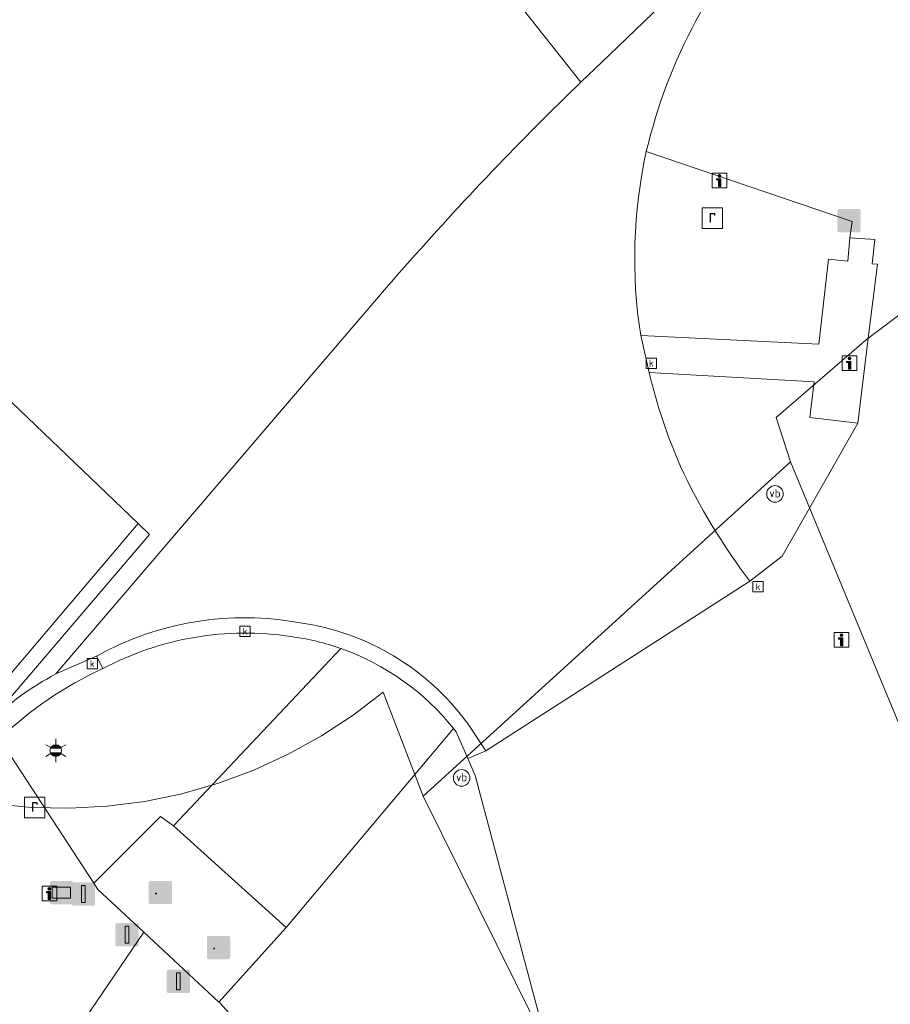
# Model space of a CAD drawing. Header units: metres. Extents: x 163543 to 168130, y 402678 to 405437.
# Tile 9 of 256: x 164142 to 164165, y 402999 to 403026. Entities that reach past the tile are written whole.
import ezdxf
from ezdxf.enums import TextEntityAlignment as Align

# ---------------------------------------------------------------- set-up
doc = ezdxf.new("R2010")
doc.units = ezdxf.units.M
doc.layers.get('0').update_dxf_attribs({"lineweight": 25})
for name, color, linetype, lineweight in [('X-CA190022.004-UO-BGT_Ondergrond$0$GE_214_Wegmarkering_Lijn_GEM', 253, 'Continuous', 9), ('X-CA190022.004-UO-BGT_Ondergrond$0$GE_314_WGDRijbaanLokaleweg_Vlak_GEM', 253, 'Continuous', 9), ('X-CA190022.004-UO-BGT_Ondergrond$0$GE_317_WGDVoetpad_Vlak_GEM', 253, 'Continuous', 9), ('X-CA190022.004-UO-BGT_Ondergrond$0$GE_322_WGDInrit_Vlak_GEM', 253, 'Continuous', 9), ('X-CA190022.004-UO-BGT_Ondergrond$0$GE_363_OWGBerm_openverharding_Vlak_GEM', 253, 'Continuous', 9), ('X-CA190022.004-UO-BGT_Ondergrond$0$GE_364_OWGBerm_halfverhard_Vlak_GEM', 253, 'Continuous', 9), ('X-CA190022.004-UO-BGT_Ondergrond$0$GE_367_OWGBerm_groenvoorziening_grasenk_GEM', 253, 'Continuous', 9), ('X-CA190022.004-UO-BGT_Ondergrond$0$GE_401_OTDErf_Vlak_GEM', 253, 'Continuous', 9), ('X-CA190022.004-UO-BGT_Ondergrond$0$GE_413_OTDOpenverharding_tegels_Vlak_GEM', 253, 'Continuous', 9), ('X-CA190022.004-UO-BGT_Ondergrond$0$GE_4622_GBKN_Paal_steen_Punt_GEM', 253, 'Continuous', 9), ('X-CA190022.004-UO-BGT_Ondergrond$0$GE_811_BRDInformatiebord_Punt_GEM', 253, 'Continuous', 9), ('X-CA190022.004-UO-BGT_Ondergrond$0$GE_812_BRDPlaatsnaambord_Punt_GEM', 253, 'Continuous', 9), ('X-CA190022.004-UO-BGT_Ondergrond$0$GE_814_BRDVerkeersbord_Punt_GEM', 253, 'Continuous', 9), ('X-CA190022.004-UO-BGT_Ondergrond$0$GE_836_KSTOpenbareVerlichtingskast_Punt_GEM', 253, 'Continuous', 9), ('X-CA190022.004-UO-BGT_Ondergrond$0$GE_837_KSTVerkeersregelinstallatiekast_Punt_GEM', 253, 'Continuous', 9), ('X-CA190022.004-UO-BGT_Ondergrond$0$GE_861_PALLichtmast_Punt_GEM', 253, 'Continuous', 9), ('X-CA190022.004-UO-BGT_Ondergrond$0$GE_869_PalAfsluitpaal_Punt_GEM', 253, 'Continuous', 9), ('X-CA190022.004-UO-BGT_Ondergrond$0$GE_885_PutInspectieofRioolput_Punt_GEM', 253, 'Continuous', 9), ('X-CA190022.004-UO-BGT_Ondergrond$0$GE_886_PutKolk_Punt_GEM', 253, 'Continuous', 9), ('X-CA190022.004-UO-BGT_Ondergrond$0$GE_891_SNSCamera_Punt_GEM', 253, 'Continuous', 9), ('X-CA190022.004-UO-BGT_Ondergrond$0$N-WE-IE-MEUBILAIR_WEGMEUBILAIR_VERKEERSBORD-S', 253, 'Continuous', 9), ('X-CA190022.004-UO-BGT_Ondergrond$0$N-WE-RI-PUT_INSPECTIE-S', 253, 'Continuous', 9), ('X-CA190022.004-UO-KAD_Percelen$0$B-WE-KG-GRENS_PERCEEL-GV', 150, 'Continuous', 9)]:
    doc.layers.add(name, color=color, linetype=linetype, lineweight=lineweight)
doc.styles.add('X-CA190022.004-UO-BGT_Ondergrond$0$NLCS-ISO', font='NLCS-ISO.ttf')

# ---------------------------------------------------------------- blocks, each defined once
blk = doc.blocks.new('*U7')
at = {"layer": 'X-CA190022.004-UO-BGT_Ondergrond$0$GE_4622_GBKN_Paal_steen_Punt_GEM'}
h = blk.add_hatch(color=222, dxfattribs=at)
edge = h.paths.add_edge_path()
edge.add_spline(control_points=[(-15.9, -13.6), (-15.9, -15.4), (-13.6, -15.9)], knot_values=[0, 0, 0, 1, 1, 1], degree=2, periodic=0)
edge.add_line((-13.6, -15.9), (13.6, -15.9))
edge.add_spline(control_points=[(13.6, -15.9), (15.4, -15.9), (15.9, -13.6)], knot_values=[0, 0, 0, 1, 1, 1], degree=2, periodic=0)
edge.add_line((15.9, -13.6), (15.9, 13.6))
edge.add_spline(control_points=[(15.9, 13.6), (15.9, 15.4), (13.6, 15.9)], knot_values=[0, 0, 0, 1, 1, 1], degree=2, periodic=0)
edge.add_line((13.6, 15.9), (-13.6, 15.9))
edge.add_spline(control_points=[(-13.6, 15.9), (-15.5, 15.9), (-15.9, 13.6)], knot_values=[0, 0, 0, 1, 1, 1], degree=2, periodic=0)
edge.add_line((-15.9, 13.6), (-15.9, -13.6))
at = {"layer": 'X-CA190022.004-UO-BGT_Ondergrond$0$GE_4622_GBKN_Paal_steen_Punt_GEM', "color": 222}
blk.add_3dface([(2.5, 11.6), (2.5, -11.6), (-2.5, -11.6), (-2.5, 11.6)], dxfattribs=at)
blk = doc.blocks.new('X-CA190022.004-UO-BGT_Ondergrond$0$IMGEOPaalSteen')
at = {"layer": 'X-CA190022.004-UO-BGT_Ondergrond$0$GE_4622_GBKN_Paal_steen_Punt_GEM'}
blk.add_hatch(color=222, dxfattribs=at).paths.add_polyline_path([(2.5, 11.6), (2.5, -11.6), (-2.5, -11.6), (-2.5, 11.6)])
at = {"layer": 'X-CA190022.004-UO-BGT_Ondergrond$0$GE_4622_GBKN_Paal_steen_Punt_GEM', "color": 222}
blk.add_blockref('*U7', (0, 0), dxfattribs=at)
blk = doc.blocks.new('X-CA190022.004-UO-BGT_Ondergrond$0$IMGEOAfsluitpaal')
at = {"layer": 'X-CA190022.004-UO-BGT_Ondergrond$0$GE_4622_GBKN_Paal_steen_Punt_GEM', "color": 0, "linetype": 'Continuous', "lineweight": 0}
blk.add_blockref('X-CA190022.004-UO-BGT_Ondergrond$0$IMGEOPaalSteen', (0, 0), dxfattribs=at)
blk = doc.blocks.new('*U14')
at = {"layer": 'X-CA190022.004-UO-BGT_Ondergrond$0$GE_836_KSTOpenbareVerlichtingskast_Punt_GEM'}
h = blk.add_hatch(color=40, dxfattribs=at)
edge = h.paths.add_edge_path()
edge.add_spline(control_points=[(-15.8, -13), (-15.8, -15.8), (-13, -15.8)], knot_values=[0, 0, 0, 1, 1, 1], degree=2, periodic=0)
edge.add_line((-13, -15.8), (13, -15.8))
edge.add_spline(control_points=[(13, -15.8), (15.8, -15.8), (15.8, -13)], knot_values=[0, 0, 0, 1, 1, 1], degree=2, periodic=0)
edge.add_line((15.8, -13), (15.8, 13))
edge.add_spline(control_points=[(15.8, 13), (15.8, 15.8), (13.2, 15.8)], knot_values=[0, 0, 0, 1, 1, 1], degree=2, periodic=0)
edge.add_line((13.2, 15.8), (-13, 15.8))
edge.add_spline(control_points=[(-13, 15.8), (-15.8, 15.8), (-15.8, 13)], knot_values=[0, 0, 0, 1, 1, 1], degree=2, periodic=0)
edge.add_line((-15.8, 13), (-15.8, -13))
blk = doc.blocks.new('X-CA190022.004-UO-BGT_Ondergrond$0$IMGEOOpenbareverlichtingskast')
at = {"layer": 'X-CA190022.004-UO-BGT_Ondergrond$0$GE_836_KSTOpenbareVerlichtingskast_Punt_GEM'}
h = blk.add_hatch(color=0, dxfattribs=at)
edge = h.paths.add_edge_path()
edge.add_spline(control_points=[(8.9, -11.9), (9.1, -11.9), (9.1, -11.7)], knot_values=[0, 0, 0, 1, 1, 1], degree=2, periodic=0)
edge.add_line((9.1, -11.7), (9.1, 3.6))
edge.add_line((9.1, 3.6), (-9.1, 3.6))
edge.add_line((-9.1, 3.6), (-9.1, -11.7))
edge.add_spline(control_points=[(-9.1, -11.7), (-9, -11.9), (-8.9, -11.9)], knot_values=[0, 0, 0, 1, 1, 1], degree=2, periodic=0)
edge.add_line((-8.9, -11.9), (8.9, -11.9))
edge = h.paths.add_edge_path()
edge.add_line((8.9, 9.2), (-8.9, 9.2))
edge.add_spline(control_points=[(-8.9, 9.2), (-9.1, 9.1), (-9.1, 9)], knot_values=[0, 0, 0, 1, 1, 1], degree=2, periodic=0)
edge.add_line((-9.1, 9), (-9.1, 6.6))
edge.add_spline(control_points=[(-9.1, 6.6), (-9, 6.4), (-8.9, 6.4)], knot_values=[0, 0, 0, 1, 1, 1], degree=2, periodic=0)
edge.add_line((-8.9, 6.4), (8.9, 6.4))
edge.add_spline(control_points=[(8.9, 6.4), (9.1, 6.4), (9.1, 6.6)], knot_values=[0, 0, 0, 1, 1, 1], degree=2, periodic=0)
edge.add_line((9.1, 6.6), (9.1, 9))
edge.add_spline(control_points=[(9.1, 9), (9.1, 9.2), (8.9, 9.2)], knot_values=[0, 0, 0, 1, 1, 1], degree=2, periodic=0)
h = blk.add_hatch(color=0, dxfattribs=at)
edge = h.paths.add_edge_path(flags=0)
edge.add_spline(control_points=[(-7.3, -1.4), (-7.3, -2.4), (-6.1, -2.6)], knot_values=[0, 0, 0, 1, 1, 1], degree=2, periodic=0)
edge.add_spline(control_points=[(-6.1, -2.6), (-4.8, -2.4), (-4.8, -1.5), (-4.8, -0.1), (-6.1, -0.1)], knot_values=[0, 0, 0, 0.5, 0.5, 1, 1, 1], degree=2, periodic=0)
edge.add_spline(control_points=[(-6.1, -0.1), (-7.1, -0.1), (-7.3, -1.3)], knot_values=[0, 0, 0, 1, 1, 1], degree=2, periodic=0)
edge.add_line((-7.3, -1.3), (-7.3, -1.4))
at = {"layer": 'X-CA190022.004-UO-BGT_Ondergrond$0$GE_836_KSTOpenbareVerlichtingskast_Punt_GEM', "color": 0}
blk.add_blockref('*U14', (0, 0), dxfattribs=at)
blk = doc.blocks.new('*U16')
at = {"layer": 'X-CA190022.004-UO-BGT_Ondergrond$0$GE_837_KSTVerkeersregelinstallatiekast_Punt_GEM'}
h = blk.add_hatch(color=40, dxfattribs=at)
edge = h.paths.add_edge_path()
edge.add_spline(control_points=[(-15.8, -13), (-15.8, -15.8), (-13, -15.8)], knot_values=[0, 0, 0, 1, 1, 1], degree=2, periodic=0)
edge.add_line((-13, -15.8), (13, -15.8))
edge.add_spline(control_points=[(13, -15.8), (15.8, -15.8), (15.8, -13)], knot_values=[0, 0, 0, 1, 1, 1], degree=2, periodic=0)
edge.add_line((15.8, -13), (15.8, 13))
edge.add_spline(control_points=[(15.8, 13), (15.8, 15.8), (13.2, 15.8)], knot_values=[0, 0, 0, 1, 1, 1], degree=2, periodic=0)
edge.add_line((13.2, 15.8), (-13, 15.8))
edge.add_spline(control_points=[(-13, 15.8), (-15.8, 15.8), (-15.8, 13)], knot_values=[0, 0, 0, 1, 1, 1], degree=2, periodic=0)
edge.add_line((-15.8, 13), (-15.8, -13))
blk = doc.blocks.new('X-CA190022.004-UO-BGT_Ondergrond$0$IMGEOVerkeersregelinstallatiekast')
at = {"layer": 'X-CA190022.004-UO-BGT_Ondergrond$0$GE_837_KSTVerkeersregelinstallatiekast_Punt_GEM'}
h = blk.add_hatch(color=256, dxfattribs=at)
edge = h.paths.add_edge_path()
edge.add_spline(control_points=[(8.9, -11.9), (9.1, -11.9), (9.1, -11.7)], knot_values=[0, 0, 0, 1, 1, 1], degree=2, periodic=0)
edge.add_line((9.1, -11.7), (9.1, 3.6))
edge.add_line((9.1, 3.6), (-9.1, 3.6))
edge.add_line((-9.1, 3.6), (-9.1, -11.7))
edge.add_spline(control_points=[(-9.1, -11.7), (-9, -11.9), (-8.9, -11.9)], knot_values=[0, 0, 0, 1, 1, 1], degree=2, periodic=0)
edge.add_line((-8.9, -11.9), (8.9, -11.9))
edge = h.paths.add_edge_path()
edge.add_line((8.9, 9.2), (-8.9, 9.2))
edge.add_spline(control_points=[(-8.9, 9.2), (-9.1, 9.1), (-9.1, 9)], knot_values=[0, 0, 0, 1, 1, 1], degree=2, periodic=0)
edge.add_line((-9.1, 9), (-9.1, 6.6))
edge.add_spline(control_points=[(-9.1, 6.6), (-9, 6.4), (-8.9, 6.4)], knot_values=[0, 0, 0, 1, 1, 1], degree=2, periodic=0)
edge.add_line((-8.9, 6.4), (8.9, 6.4))
edge.add_spline(control_points=[(8.9, 6.4), (9.1, 6.4), (9.1, 6.6)], knot_values=[0, 0, 0, 1, 1, 1], degree=2, periodic=0)
edge.add_line((9.1, 6.6), (9.1, 9))
edge.add_spline(control_points=[(9.1, 9), (9.1, 9.2), (8.9, 9.2)], knot_values=[0, 0, 0, 1, 1, 1], degree=2, periodic=0)
h = blk.add_hatch(color=256, dxfattribs=at)
edge = h.paths.add_edge_path(flags=0)
edge.add_spline(control_points=[(-7.3, -1.4), (-7.3, -2.4), (-6.1, -2.6)], knot_values=[0, 0, 0, 1, 1, 1], degree=2, periodic=0)
edge.add_spline(control_points=[(-6.1, -2.6), (-4.8, -2.4), (-4.8, -1.5), (-4.8, -0.1), (-6.1, -0.1)], knot_values=[0, 0, 0, 0.5, 0.5, 1, 1, 1], degree=2, periodic=0)
edge.add_spline(control_points=[(-6.1, -0.1), (-7.1, -0.1), (-7.3, -1.3)], knot_values=[0, 0, 0, 1, 1, 1], degree=2, periodic=0)
edge.add_line((-7.3, -1.3), (-7.3, -1.4))
blk.add_blockref('*U16', (0, 0), dxfattribs=at)
blk = doc.blocks.new('X-CA190022.004-UO-BGT_Ondergrond$0$N-SIE-WEG_LICHTMAST-SO')
h = blk.add_hatch(color=256)
h.paths.add_polyline_path([(1.16, 0.5, 0.658505), (-1.16, 0.5)])
h.paths.add_polyline_path([(-1.16, -0.5, 0.658505), (1.16, -0.5)])
at = {"flags": 128}
for points in [[(0, 1.27), (0, 2.53)], [(-2.19, 1.27), (-1.1, 0.63)], [(-1.16, 0.5), (1.16, 0.5)], [(1.1, 0.63), (2.19, 1.27)], [(-2.19, -1.27), (-1.1, -0.63)], [(-1.16, -0.5), (1.16, -0.5)], [(0, -1.27), (0, -2.53)], [(2.19, -1.27), (1.1, -0.63)]]:
    blk.add_lwpolyline(points, dxfattribs=at)
at = {"ltscale": 0.5}
blk.add_circle((0, 0), 1.27, dxfattribs=at)
at = {"style": 'X-CA190022.004-UO-BGT_Ondergrond$0$NLCS-ISO'}
blk.add_attdef('TYPE', text='', height=1.8, dxfattribs=at).set_placement((0, 2.53), align=Align.BOTTOM_CENTER)
blk = doc.blocks.new('X-CA190022.004-UO-BGT_Ondergrond$0$IMGEOLichtmastpaal')
at = {"xscale": 5, "yscale": 5, "zscale": 5}
blk.add_blockref('X-CA190022.004-UO-BGT_Ondergrond$0$N-SIE-WEG_LICHTMAST-SO', (0, 6.4), dxfattribs=at)
blk = doc.blocks.new('X-CA190022.004-UO-BGT_Ondergrond$0$SRI-PUT_INSPECTIEPUT_RIOOLPUT-SO')
at = {"color": 0, "linetype": 'ByBlock', "lineweight": 18}
blk.add_lwpolyline([(-1.12, -1.12), (1.12, -1.12), (1.12, 1.12), (-1.12, 1.12)], close=True, dxfattribs=at)
at = {"color": 0, "linetype": 'ByBlock', "lineweight": 18, "style": 'X-CA190022.004-UO-BGT_Ondergrond$0$NLCS-ISO'}
blk.add_text('r', height=1.5, dxfattribs=at).set_placement((0, 0.28), align=Align.MIDDLE_CENTER)
blk = doc.blocks.new('X-CA190022.004-UO-BGT_Ondergrond$0$IMGEOInspectierioolput')
at = {"layer": 'X-CA190022.004-UO-BGT_Ondergrond$0$N-WE-RI-PUT_INSPECTIE-S', "xscale": 10, "yscale": 10, "zscale": 10}
blk.add_blockref('X-CA190022.004-UO-BGT_Ondergrond$0$SRI-PUT_INSPECTIEPUT_RIOOLPUT-SO', (0, 0), dxfattribs=at)
blk = doc.blocks.new('X-CA190022.004-UO-BGT_Ondergrond$0$SIE-WEG_VERKEERSBORD_INFORMATIE-SO')
at = {"linetype": 'ByBlock', "lineweight": 18}
h = blk.add_hatch(color=0, dxfattribs=at)
h.dxf.hatch_style = 1
h.paths.add_polyline_path([(0.32, 0.49), (-0.82, 0.49), (-0.82, 0.19), (-0.32, 0.19), (-0.32, -1.62), (0.32, -1.62)])
h = blk.add_hatch(color=0, dxfattribs=at)
h.dxf.hatch_style = 1
edge = h.paths.add_edge_path()
edge.add_arc((0, 1.25), 0.373, 0, 360)
at = {"color": 0, "linetype": 'ByBlock', "lineweight": 18}
for points in [[(-2, -2), (2, -2), (2, 2), (-2, 2)], [(0.32, 0.49), (-0.82, 0.49), (-0.82, 0.19), (-0.32, 0.19), (-0.32, -1.62), (0.32, -1.62)]]:
    blk.add_lwpolyline(points, close=True, dxfattribs=at)
blk.add_circle((0, 1.25), 0.373, dxfattribs=at)
blk = doc.blocks.new('X-CA190022.004-UO-BGT_Ondergrond$0$IMGEOInformatiebord')
at = {"layer": 'X-CA190022.004-UO-BGT_Ondergrond$0$N-WE-IE-MEUBILAIR_WEGMEUBILAIR_VERKEERSBORD-S', "xscale": 5, "yscale": 5, "zscale": 5}
blk.add_blockref('X-CA190022.004-UO-BGT_Ondergrond$0$SIE-WEG_VERKEERSBORD_INFORMATIE-SO', (0, 0), dxfattribs=at)
blk = doc.blocks.new('X-CA190022.004-UO-BGT_Ondergrond$0$SRI-KOLK-SO')
at = {"color": 0, "linetype": 'ByBlock', "lineweight": 18}
blk.add_lwpolyline([(-1.125, -1.125), (1.125, -1.125), (1.125, 1.125), (-1.125, 1.125)], close=True, dxfattribs=at)
at = {"color": 0, "linetype": 'ByBlock', "lineweight": 18, "style": 'X-CA190022.004-UO-BGT_Ondergrond$0$NLCS-ISO'}
blk.add_text('k', height=1.5, dxfattribs=at).set_placement((0, 0), align=Align.MIDDLE_CENTER)
blk = doc.blocks.new('X-CA190022.004-UO-BGT_Ondergrond$0$IMGEOKolk')
at = {"xscale": 5, "yscale": 5, "zscale": 5}
blk.add_blockref('X-CA190022.004-UO-BGT_Ondergrond$0$SRI-KOLK-SO', (0, 0), dxfattribs=at)
blk = doc.blocks.new('X-CA190022.004-UO-BGT_Ondergrond$0$SIE-WEG_PAAL_VERKEERSBORD-SO')
at = {"linetype": 'ByBlock', "lineweight": 18}
blk.add_circle((0, 0), 1.5, dxfattribs=at)
at = {"linetype": 'ByBlock', "lineweight": 18, "style": 'X-CA190022.004-UO-BGT_Ondergrond$0$NLCS-ISO'}
blk.add_text('vb', height=1.5, dxfattribs=at).set_placement((0, 0.13), align=Align.MIDDLE_CENTER)
blk = doc.blocks.new('X-CA190022.004-UO-BGT_Ondergrond$0$IMGEOVerkeersbord')
at = {"xscale": 5, "yscale": 5, "zscale": 5}
blk.add_blockref('X-CA190022.004-UO-BGT_Ondergrond$0$SIE-WEG_PAAL_VERKEERSBORD-SO', (0, 0), dxfattribs=at)
blk = doc.blocks.new('*U24')
at = {"layer": 'X-CA190022.004-UO-BGT_Ondergrond$0$GE_891_SNSCamera_Punt_GEM'}
h = blk.add_hatch(color=194, dxfattribs=at)
edge = h.paths.add_edge_path()
edge.add_spline(control_points=[(-15.8, -13.5), (-15.8, -15.3), (-13.5, -15.8)], knot_values=[0, 0, 0, 1, 1, 1], degree=2, periodic=0)
edge.add_line((-13.5, -15.8), (13.5, -15.8))
edge.add_spline(control_points=[(13.5, -15.8), (15.3, -15.8), (15.8, -13.5)], knot_values=[0, 0, 0, 1, 1, 1], degree=2, periodic=0)
edge.add_line((15.8, -13.5), (15.8, 13.5))
edge.add_spline(control_points=[(15.8, 13.5), (15.8, 15.3), (13.5, 15.8)], knot_values=[0, 0, 0, 1, 1, 1], degree=2, periodic=0)
edge.add_line((13.5, 15.8), (-13.5, 15.8))
edge.add_spline(control_points=[(-13.5, 15.8), (-15.3, 15.8), (-15.8, 13.5)], knot_values=[0, 0, 0, 1, 1, 1], degree=2, periodic=0)
edge.add_line((-15.8, 13.5), (-15.8, -13.5))
blk = doc.blocks.new('X-CA190022.004-UO-BGT_Ondergrond$0$IMGEOSensorcamera')
at = {"layer": 'X-CA190022.004-UO-BGT_Ondergrond$0$GE_891_SNSCamera_Punt_GEM'}
h = blk.add_hatch(color=0, dxfattribs=at)
edge = h.paths.add_edge_path()
edge.add_spline(control_points=[(8.7, -6.6), (11.9, 0.1), (11.9, 0.3)], knot_values=[0, 0, 0, 1, 1, 1], degree=2, periodic=0)
edge.add_line((11.9, 0.3), (-8.7, 9.9))
edge.add_spline(control_points=[(-8.7, 9.9), (-11.7, 3.6), (-11.9, 2.9)], knot_values=[0, 0, 0, 1, 1, 1], degree=2, periodic=0)
edge.add_spline(control_points=[(-11.9, 2.9), (-8, 1.4), (-7.7, 0.9)], knot_values=[0, 0, 0, 1, 1, 1], degree=2, periodic=0)
edge.add_line((-7.7, 0.9), (-7.7, -9.9))
edge.add_line((-7.7, -9.9), (-5, -9.9))
edge.add_line((-5, -9.9), (-5, -0.5))
edge.add_spline(control_points=[(-5, -0.5), (-5, -0.3), (-4.8, -0.3)], knot_values=[0, 0, 0, 1, 1, 1], degree=2, periodic=0)
edge.add_line((-4.8, -0.3), (8.7, -6.6))
at = {"layer": 'X-CA190022.004-UO-BGT_Ondergrond$0$GE_891_SNSCamera_Punt_GEM', "color": 0}
blk.add_blockref('*U24', (0, 0), dxfattribs=at)
blk = doc.blocks.new('*U33')
at = {"layer": 'X-CA190022.004-UO-BGT_Ondergrond$0$GE_812_BRDPlaatsnaambord_Punt_GEM'}
h = blk.add_hatch(color=1, dxfattribs=at)
edge = h.paths.add_edge_path()
edge.add_spline(control_points=[(-13.2, 15.8), (-13.7, 15.8), (-14.3, 15.6)], knot_values=[0, 0, 0, 1, 1, 1], degree=2, periodic=0)
edge.add_spline(control_points=[(-14.3, 15.6), (-15.8, 14.9), (-15.8, 13.2)], knot_values=[0, 0, 0, 1, 1, 1], degree=2, periodic=0)
edge.add_line((-15.8, 13.2), (-15.8, -13.6))
edge.add_spline(control_points=[(-15.8, -13.6), (-15.3, -15.8), (-13.2, -15.8)], knot_values=[0, 0, 0, 1, 1, 1], degree=2, periodic=0)
edge.add_line((-13.2, -15.8), (13.6, -15.8))
edge.add_spline(control_points=[(13.6, -15.8), (15.8, -15.3), (15.8, -13.2)], knot_values=[0, 0, 0, 1, 1, 1], degree=2, periodic=0)
edge.add_line((15.8, -13.2), (15.8, 13.2))
edge.add_spline(control_points=[(15.8, 13.2), (15.8, 13.7), (15.6, 14.3)], knot_values=[0, 0, 0, 1, 1, 1], degree=2, periodic=0)
edge.add_spline(control_points=[(15.6, 14.3), (14.9, 15.8), (13.2, 15.8)], knot_values=[0, 0, 0, 1, 1, 1], degree=2, periodic=0)
edge.add_line((13.2, 15.8), (-13.2, 15.8))
at = {"layer": 'X-CA190022.004-UO-BGT_Ondergrond$0$GE_812_BRDPlaatsnaambord_Punt_GEM', "color": 1}
blk.add_3dface([(12.5, 7.4), (12.5, -7.4), (-12.5, -7.4), (-12.5, 7.4)], dxfattribs=at)
blk = doc.blocks.new('X-CA190022.004-UO-BGT_Ondergrond$0$IMGEOPlaatsnaambord')
at = {"layer": 'X-CA190022.004-UO-BGT_Ondergrond$0$GE_812_BRDPlaatsnaambord_Punt_GEM'}
blk.add_hatch(color=256, dxfattribs=at).paths.add_polyline_path([(12.5, 7.4), (12.5, -7.4), (-12.5, -7.4), (-12.5, 7.4)])
h = blk.add_hatch(color=256, dxfattribs=at)
edge = h.paths.add_edge_path(flags=0)
edge.add_spline(control_points=[(-10.4, -5.1), (-10.4, -5.3), (-10.2, -5.3)], knot_values=[0, 0, 0, 1, 1, 1], degree=2, periodic=0)
edge.add_line((-10.2, -5.3), (10.2, -5.3))
edge.add_spline(control_points=[(10.2, -5.3), (10.4, -5.3), (10.4, -5.1)], knot_values=[0, 0, 0, 1, 1, 1], degree=2, periodic=0)
edge.add_line((10.4, -5.1), (10.4, 5.1))
edge.add_spline(control_points=[(10.4, 5.1), (10.4, 5.3), (10.2, 5.3)], knot_values=[0, 0, 0, 1, 1, 1], degree=2, periodic=0)
edge.add_line((10.2, 5.3), (-10.2, 5.3))
edge.add_spline(control_points=[(-10.2, 5.3), (-10.4, 5.3), (-10.4, 5.1)], knot_values=[0, 0, 0, 1, 1, 1], degree=2, periodic=0)
edge.add_line((-10.4, 5.1), (-10.4, -5.1))
blk.add_blockref('*U33', (0, 0), dxfattribs=at)

msp = doc.modelspace()

# ---------------------------------------------------------------- linework, layer by layer
at = {"layer": 'X-CA190022.004-UO-BGT_Ondergrond$0$GE_214_Wegmarkering_Lijn_GEM'}
msp.add_line((164141.13, 403008.146), (164144.827, 403012.494), dxfattribs=at)
at = {"layer": 'X-CA190022.004-UO-BGT_Ondergrond$0$GE_314_WGDRijbaanLokaleweg_Vlak_GEM', "flags": 128}
for points in [[(164165.393, 403032.404), (164164.573, 403031.81), (164163.015, 403030.582), (164162.469, 403030.017), (164161.539, 403028.724), (164161.344, 403028.816), (164157.624, 403025.233), (164156.849, 403024.486), (164146.871, 403037.084), (164148.288, 403038.179)], [(164142.911, 403034.025), (164145.652, 403036.142), (164146.871, 403037.084), (164156.849, 403024.486)], [(164140.771, 403007.094), (164145.136, 403012.197), (164144.827, 403012.494), (164141.392, 403015.789), (164140.968, 403016.197), (164140.377, 403016.801), (164138.517, 403018.706), (164136.399, 403020.876), (164134.042, 403023.291), (164133.778, 403023.561), (164133.744, 403023.596), (164134.252, 403024.189), (164134.815, 403024.846)], [(164156.849, 403024.486), (164156.437, 403024.09)], [(164151.627, 403018.974), (164142.587, 403008.41)], [(164123.229, 402997.848), (164126.711, 403001.86), (164126.916, 403002.096), (164127.169, 403001.907), (164127.384, 403001.843), (164127.708, 403001.815), (164128.408, 403002.036), (164130.653, 403003.318), (164131.705, 403004.231), (164140.789, 403014.686), (164141.058, 403015.052), (164141.142, 403015.273), (164141.175, 403015.565), (164141.154, 403015.793), (164141.088, 403015.996), (164140.968, 403016.197), (164141.392, 403015.789), (164144.827, 403012.494), (164145.136, 403012.197), (164140.771, 403007.094)], [(164142.587, 403008.41), (164143.694, 403008.893), (164143.866, 403008.556)]]:
    msp.add_lwpolyline(points, dxfattribs=at)
at = {"layer": 'X-CA190022.004-UO-BGT_Ondergrond$0$GE_314_WGDRijbaanLokaleweg_Vlak_GEM'}
for centre, radius, start, end in [((164217.877, 402961.506), 87.702, 134.47139, 139.06013), ((164147.923, 402999.604), 9.828, 114.3827, 134.2444), ((164146.386, 403001.257), 8.099, 117.971, 133.8884)]:
    msp.add_arc(centre, radius, start, end, dxfattribs=at)
at = {"layer": 'X-CA190022.004-UO-BGT_Ondergrond$0$GE_314_WGDRijbaanLokaleweg_Vlak_GEM', "extrusion": (0, 0, -1)}
msp.add_arc((-164146.386, 403001.257), 8.099, 46.1116, 62.029, dxfattribs=at)
at = {"layer": 'X-CA190022.004-UO-BGT_Ondergrond$0$GE_317_WGDVoetpad_Vlak_GEM', "flags": 128}
msp.add_lwpolyline([(164164.153, 403020.261), (164164.832, 403020.209), (164164.755, 403019.549), (164164.9, 403019.546), (164164.651, 403017.53), (164164.366, 403015.22), (164163.069, 403015.377), (164163.182, 403016.346), (164158.698, 403016.598), (164158.473, 403017.603), (164163.313, 403017.37), (164163.574, 403019.68), (164164.095, 403019.625), (164164.153, 403020.261)], dxfattribs=at)
at = {"layer": 'X-CA190022.004-UO-BGT_Ondergrond$0$GE_322_WGDInrit_Vlak_GEM', "flags": 128}
for points in [[(164156.437, 403024.09), (164156.849, 403024.486), (164157.624, 403025.233), (164161.344, 403028.816), (164161.539, 403028.724), (164160.97, 403027.934), (164159.982, 403026.17)], [(164143.694, 403008.893), (164142.587, 403008.41), (164151.627, 403018.974)], [(164158.473, 403017.603), (164158.698, 403016.598)], [(164161.435, 403010.93), (164154.267, 403006.324), (164153.746, 403007.099)]]:
    msp.add_lwpolyline(points, dxfattribs=at)
at = {"layer": 'X-CA190022.004-UO-BGT_Ondergrond$0$GE_322_WGDInrit_Vlak_GEM'}
for centre, radius, start, end in [((164172.736, 403019.275), 14.498, 151.6044, 166.7428), ((164171.744, 403019.703), 13.436, 167.5478, 188.9906), ((164174.359, 403020.418), 16.12, 193.7059, 203.2852), ((164175.416, 403021.508), 17.532, 205.1943, 217.1112), ((164147.709, 403001.71), 8.229, 79.3731, 119.2054), ((164148.268, 403003.06), 6.806, 36.4024, 81.9016)]:
    msp.add_arc(centre, radius, start, end, dxfattribs=at)
at = {"layer": 'X-CA190022.004-UO-BGT_Ondergrond$0$GE_322_WGDInrit_Vlak_GEM', "extrusion": (0, 0, -1)}
msp.add_arc((-164217.877, 402961.506), 87.702, 40.93987, 45.52861, dxfattribs=at)
at = {"layer": 'X-CA190022.004-UO-BGT_Ondergrond$0$GE_363_OWGBerm_openverharding_Vlak_GEM', "flags": 128}
for points in [[(164143.866, 403008.556), (164143.694, 403008.893)], [(164153.746, 403007.099), (164154.267, 403006.324), (164153.777, 403006.11), (164153.461, 403006.835), (164153.426, 403006.88), (164153.39, 403006.925)]]:
    msp.add_lwpolyline(points, dxfattribs=at)
at = {"layer": 'X-CA190022.004-UO-BGT_Ondergrond$0$GE_363_OWGBerm_openverharding_Vlak_GEM', "extrusion": (0, 0, -1)}
for centre, radius, start, end in [((-164147.709, 403001.71), 8.229, 60.7946, 100.6269), ((-164148.268, 403003.06), 6.806, 98.0984, 143.5976)]:
    msp.add_arc(centre, radius, start, end, dxfattribs=at)
at = {"layer": 'X-CA190022.004-UO-BGT_Ondergrond$0$GE_363_OWGBerm_openverharding_Vlak_GEM'}
for centre, radius, start, end in [((164147.737, 403001.278), 8.243, 81.2664, 118.0099), ((164148.058, 403002.66), 6.83, 70.5491, 82.1627), ((164148.061, 403002.67), 6.82, 38.608, 70.5474)]:
    msp.add_arc(centre, radius, start, end, dxfattribs=at)
at = {"layer": 'X-CA190022.004-UO-BGT_Ondergrond$0$GE_364_OWGBerm_halfverhard_Vlak_GEM', "flags": 128}
msp.add_lwpolyline([(164153.39, 403006.925), (164148.848, 403001.52), (164145.788, 403004.285), (164150.332, 403009.1)], dxfattribs=at)
at = {"layer": 'X-CA190022.004-UO-BGT_Ondergrond$0$GE_364_OWGBerm_halfverhard_Vlak_GEM', "extrusion": (0, 0, -1)}
msp.add_arc((-164148.061, 403002.67), 6.82, 109.4526, 141.392, dxfattribs=at)
at = {"layer": 'X-CA190022.004-UO-BGT_Ondergrond$0$GE_367_OWGBerm_groenvoorziening_grasenk_GEM', "flags": 128}
for points in [[(164158.624, 403022.6), (164164.214, 403020.702), (164164.153, 403020.261)], [(164164.153, 403020.261), (164164.095, 403019.625), (164163.574, 403019.68), (164163.313, 403017.37), (164158.473, 403017.603)], [(164158.698, 403016.598), (164163.182, 403016.346), (164163.069, 403015.377), (164164.366, 403015.22)], [(164164.366, 403015.22), (164162.314, 403011.611), (164161.435, 403010.93)], [(164150.332, 403009.1), (164145.788, 403004.285), (164145.436, 403004.543), (164143.624, 403002.728), (164141.221, 403006.406), (164141.086, 403006.615), (164141.066, 403006.645)], [(164147.018, 402999.497), (164148.848, 403001.52), (164153.39, 403006.925), (164153.426, 403006.88), (164153.461, 403006.835), (164153.777, 403006.11), (164153.977, 403005.651), (164155.976, 402998.149), (164156.156, 402997.472)], [(164137.841, 402998.457), (164137.917, 402999.443), (164138.04, 403000.25), (164138.357, 403001.409), (164138.676, 403002.359), (164139.029, 403003.21), (164139.416, 403003.918), (164140.04, 403004.983), (164140.804, 403005.989), (164141.221, 403006.406), (164143.624, 403002.728), (164143.734, 403002.56), (164144.981, 403001.397), (164142.237, 402997.361)], [(164142.237, 402997.361), (164144.981, 403001.397), (164147.018, 402999.497), (164147.041, 402999.476), (164149.14, 402997.154), (164148.545, 402997.516), (164147.829, 402997.522), (164147.43, 402997.296), (164146.858, 402996.771), (164146.553, 402996.281), (164146.462, 402995.908), (164146.618, 402995.534), (164147.226, 402994.561), (164148.624, 402993.017), (164157.991, 402981.976), (164165.125, 402973.679), (164158.801, 402979.042), (164156.077, 402981.114), (164153.928, 402983.041), (164151.213, 402986.699), (164147.314, 402991.22), (164144.708, 402994.529), (164143.131, 402996.334), (164142.237, 402997.361)], [(164228.921, 402910.946), (164215.409, 402922.637), (164205.815, 402931.397), (164199.342, 402937.517), (164197.531, 402939.267), (164197.003, 402939.796), (164185.625, 402951.188), (164176.304, 402961.1), (164172.986, 402964.628), (164173.825, 402964.509), (164173.858, 402964.715), (164173.751, 402964.94), (164173.13, 402965.704), (164170.537, 402969.461), (164168.296, 402972.254), (164159.216, 402983.106), (164149.14, 402997.154), (164147.041, 402999.476), (164147.018, 402999.497)]]:
    msp.add_lwpolyline(points, dxfattribs=at)
at = {"layer": 'X-CA190022.004-UO-BGT_Ondergrond$0$GE_367_OWGBerm_groenvoorziening_grasenk_GEM', "extrusion": (0, 0, -1)}
for centre, radius, start, end in [((-164171.744, 403019.703), 13.436, 351.0094, 12.4522), ((-164174.359, 403020.418), 16.12, 336.7148, 346.2941), ((-164175.416, 403021.508), 17.532, 322.8888, 334.8057), ((-164147.737, 403001.278), 8.243, 61.9901, 98.7336), ((-164148.058, 403002.66), 6.83, 97.8373, 109.4509), ((-164147.923, 402999.604), 9.828, 45.7556, 65.6173)]:
    msp.add_arc(centre, radius, start, end, dxfattribs=at)
at = {"layer": 'X-CA190022.004-UO-BGT_Ondergrond$0$GE_401_OTDErf_Vlak_GEM', "flags": 128}
for points in [[(164159.982, 403026.17), (164160.97, 403027.934), (164161.539, 403028.724), (164162.469, 403030.017), (164163.015, 403030.582), (164164.727, 403028.895)], [(164156.156, 402997.472), (164155.976, 402998.149), (164153.977, 403005.651), (164153.777, 403006.11), (164154.267, 403006.324), (164161.435, 403010.93), (164162.314, 403011.611), (164164.366, 403015.22), (164164.651, 403017.53), (164164.9, 403019.546), (164164.755, 403019.549), (164164.832, 403020.209), (164164.153, 403020.261), (164164.214, 403020.702), (164158.624, 403022.6)]]:
    msp.add_lwpolyline(points, dxfattribs=at)
at = {"layer": 'X-CA190022.004-UO-BGT_Ondergrond$0$GE_401_OTDErf_Vlak_GEM', "extrusion": (0, 0, -1)}
msp.add_arc((-164172.736, 403019.275), 14.498, 13.2572, 28.3956, dxfattribs=at)
at = {"layer": 'X-CA190022.004-UO-BGT_Ondergrond$0$GE_413_OTDOpenverharding_tegels_Vlak_GEM', "flags": 128}
msp.add_lwpolyline([(164143.624, 403002.728), (164145.436, 403004.543), (164145.788, 403004.285), (164148.848, 403001.52), (164147.018, 402999.497), (164144.981, 403001.397), (164143.734, 403002.56), (164143.624, 403002.728)], dxfattribs=at)
at = {"layer": 'X-CA190022.004-UO-KAD_Percelen$0$B-WE-KG-GRENS_PERCEEL-GV', "flags": 128}
for points in [[(164177.424, 403026.658), (164169.081, 403020.866), (164164.603, 403017.496), (164162.154, 403015.382), (164162.54, 403014.177), (164165.479, 403007.061), (164167.763, 403001.649), (164171.12, 402994.807), (164174.967, 402987.04), (164177.342, 402982.101), (164180.826, 402976.33), (164189.018, 402962.239), (164194.707, 402954.998), (164202.518, 402947.302), (164218.106, 402931.816), (164240.959, 402910.27), (164317.207, 402918.61), (164316.527, 402928.707), (164314.639, 402956.495), (164308.066, 402978.886), (164312.891, 402979.414), (164308.493, 403042.908)], [(164140.908, 403004.883), (164141.932, 403004.784), (164142.96, 403004.762), (164143.988, 403004.818), (164145.008, 403004.95), (164146.015, 403005.159), (164147.004, 403005.443), (164147.968, 403005.8), (164148.903, 403006.229), (164149.803, 403006.727), (164150.663, 403007.292), (164151.478, 403007.919), (164152.568, 403005.093), (164162.54, 403014.177), (164162.154, 403015.382), (164164.603, 403017.496), (164169.081, 403020.866)], [(164202.518, 402947.302), (164194.707, 402954.998), (164189.018, 402962.239), (164180.826, 402976.33), (164177.342, 402982.101), (164174.967, 402987.04), (164171.12, 402994.807), (164167.763, 403001.649), (164165.479, 403007.061), (164162.54, 403014.177), (164152.568, 403005.093), (164155.569, 402999.02), (164158.409, 402992.287), (164162.13, 402985.419), (164166.787, 402977.542), (164171.022, 402970.912), (164173.929, 402966.843), (164179.389, 402959.925), (164184.516, 402953.262), (164190.474, 402946.615)], [(164155.569, 402999.02), (164152.568, 403005.093), (164151.478, 403007.919), (164150.663, 403007.292), (164149.803, 403006.727), (164148.903, 403006.229), (164147.968, 403005.8), (164147.004, 403005.443), (164146.015, 403005.159), (164145.008, 403004.95), (164143.988, 403004.818), (164142.96, 403004.762), (164141.932, 403004.784), (164140.908, 403004.883)]]:
    msp.add_lwpolyline(points, dxfattribs=at)

# ---------------------------------------------------------------- block references
at = {"layer": 'X-CA190022.004-UO-BGT_Ondergrond$0$GE_811_BRDInformatiebord_Punt_GEM', "xscale": 0.02, "yscale": 0.02, "zscale": 0.02}
for p in [(164160.615, 403021.812), (164164.144, 403016.854), (164163.928, 403009.339), (164142.414, 403002.449)]:
    msp.add_blockref('X-CA190022.004-UO-BGT_Ondergrond$0$IMGEOInformatiebord', p, dxfattribs=at)
at = {"layer": 'X-CA190022.004-UO-BGT_Ondergrond$0$GE_812_BRDPlaatsnaambord_Punt_GEM', "xscale": 0.02, "yscale": 0.02, "zscale": 0.02}
msp.add_blockref('X-CA190022.004-UO-BGT_Ondergrond$0$IMGEOPlaatsnaambord', (164142.742, 403002.472), dxfattribs=at)
at = {"layer": 'X-CA190022.004-UO-BGT_Ondergrond$0$GE_814_BRDVerkeersbord_Punt_GEM', "xscale": 0.03, "yscale": 0.03, "zscale": 0.02}
for p in [(164162.118, 403013.301), (164153.609, 403005.587)]:
    msp.add_blockref('X-CA190022.004-UO-BGT_Ondergrond$0$IMGEOVerkeersbord', p, dxfattribs=at)
at = {"layer": 'X-CA190022.004-UO-BGT_Ondergrond$0$GE_836_KSTOpenbareVerlichtingskast_Punt_GEM', "xscale": 0.02, "yscale": 0.02, "zscale": 0.02}
msp.add_blockref('X-CA190022.004-UO-BGT_Ondergrond$0$IMGEOOpenbareverlichtingskast', (164147.008, 403000.978), dxfattribs=at)
at = {"layer": 'X-CA190022.004-UO-BGT_Ondergrond$0$GE_837_KSTVerkeersregelinstallatiekast_Punt_GEM', "xscale": 0.02, "yscale": 0.02, "zscale": 0.02}
msp.add_blockref('X-CA190022.004-UO-BGT_Ondergrond$0$IMGEOVerkeersregelinstallatiekast', (164145.43, 403002.474), dxfattribs=at)
at = {"layer": 'X-CA190022.004-UO-BGT_Ondergrond$0$GE_861_PALLichtmast_Punt_GEM', "xscale": 0.025, "yscale": 0.025, "zscale": 0.025}
msp.add_blockref('X-CA190022.004-UO-BGT_Ondergrond$0$IMGEOLichtmastpaal', (164142.589, 403006.17), dxfattribs=at)
at = {"layer": 'X-CA190022.004-UO-BGT_Ondergrond$0$GE_869_PalAfsluitpaal_Punt_GEM', "xscale": 0.02, "yscale": 0.02, "zscale": 0.02}
for p in [(164143.335, 403002.436), (164144.525, 403001.328), (164145.919, 403000.059)]:
    msp.add_blockref('X-CA190022.004-UO-BGT_Ondergrond$0$IMGEOAfsluitpaal', p, dxfattribs=at)
at = {"layer": 'X-CA190022.004-UO-BGT_Ondergrond$0$GE_885_PutInspectieofRioolput_Punt_GEM', "xscale": 0.025, "yscale": 0.025, "zscale": 0.025}
for p in [(164160.417, 403020.79), (164142.015, 403004.783)]:
    msp.add_blockref('X-CA190022.004-UO-BGT_Ondergrond$0$IMGEOInspectierioolput', p, dxfattribs=at)
at = {"layer": 'X-CA190022.004-UO-BGT_Ondergrond$0$GE_886_PutKolk_Punt_GEM', "xscale": 0.025, "yscale": 0.025, "zscale": 0.025}
for p in [(164158.76, 403016.853), (164161.656, 403010.781), (164147.729, 403009.567), (164143.578, 403008.687)]:
    msp.add_blockref('X-CA190022.004-UO-BGT_Ondergrond$0$IMGEOKolk', p, dxfattribs=at)
at = {"layer": 'X-CA190022.004-UO-BGT_Ondergrond$0$GE_891_SNSCamera_Punt_GEM', "xscale": 0.02, "yscale": 0.02, "zscale": 0.02}
msp.add_blockref('X-CA190022.004-UO-BGT_Ondergrond$0$IMGEOSensorcamera', (164164.132, 403020.726), dxfattribs=at)

doc.saveas('drawing.dxf')
